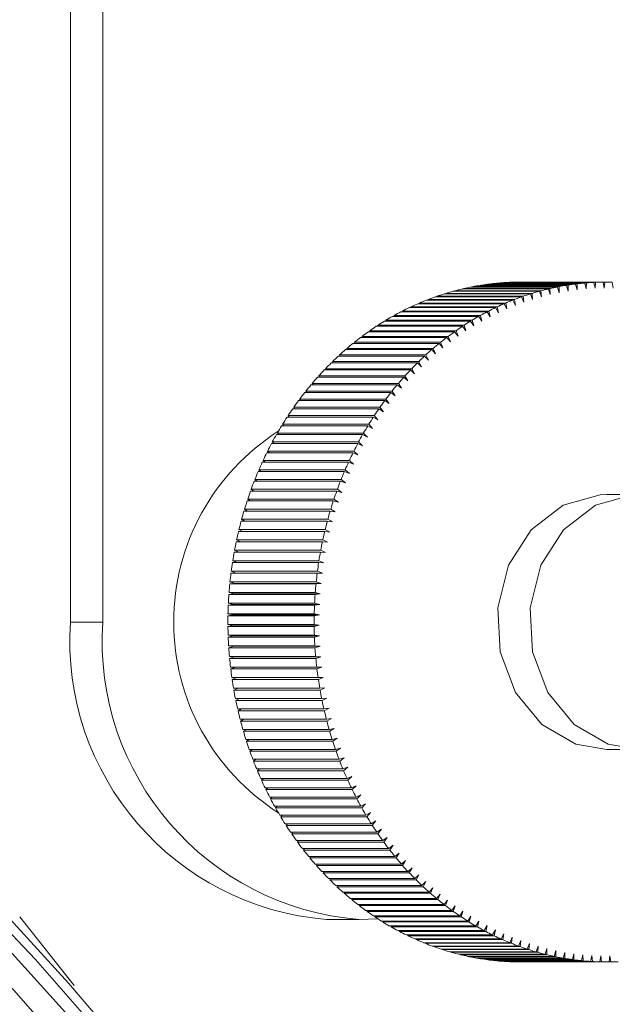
# Model space of a CAD drawing. Header units: millimetres. Extents: x -409 to 780, y -1099 to 54.
# Tile 30 of 35: x 719 to 733, y -990 to -967. Entities that reach past the tile are written whole.
import ezdxf

# ---------------------------------------------------------------- set-up
doc = ezdxf.new("R2010")
doc.units = ezdxf.units.MM

msp = doc.modelspace()

# ---------------------------------------------------------------- linework, layer by layer
at = {"color": 7, "linetype": 'Continuous', "lineweight": 15}
for p, q in [((720.421, -980.681), (720.421, -964.681)), ((721.183, -964.681), (721.183, -980.681)), ((732.098, -972.758), (730.068, -972.758)), ((730.107, -972.752), (732.138, -972.752)), ((730.107, -972.758), (730.107, -972.752)), ((732.313, -972.727), (730.283, -972.727)), ((730.322, -972.722), (732.353, -972.722)), ((730.322, -972.727), (730.322, -972.722)), ((732.529, -972.704), (730.499, -972.704)), ((730.538, -972.701), (732.568, -972.701)), ((730.538, -972.704), (730.538, -972.701)), ((732.745, -972.689), (730.715, -972.689)), ((730.754, -972.687), (732.785, -972.687)), ((730.754, -972.689), (730.754, -972.687)), ((732.962, -972.682), (730.931, -972.682)), ((730.971, -972.681), (733.001, -972.681)), ((730.971, -972.682), (730.971, -972.681)), ((732.098, -972.758), (732.136, -972.894)), ((732.136, -972.894), (732.138, -972.752)), ((732.313, -972.727), (732.347, -972.864)), ((732.347, -972.864), (732.353, -972.722)), ((732.529, -972.704), (732.559, -972.842)), ((732.559, -972.842), (732.568, -972.701)), ((732.745, -972.689), (732.771, -972.828)), ((732.771, -972.828), (732.785, -972.687)), ((732.962, -972.682), (732.984, -972.822)), ((732.984, -972.822), (733.001, -972.681)), ((733.178, -972.683), (733.197, -972.824)), ((729.05, -973.015), (731.08, -973.015)), ((729.051, -973.029), (729.05, -973.015)), ((731.25, -972.959), (729.22, -972.959)), ((729.258, -972.947), (731.289, -972.947)), ((729.259, -972.959), (729.258, -972.947)), ((731.46, -972.897), (729.43, -972.897)), ((729.468, -972.887), (731.499, -972.887)), ((729.469, -972.897), (729.468, -972.887)), ((731.672, -972.843), (729.641, -972.843)), ((729.68, -972.834), (731.71, -972.834)), ((729.68, -972.843), (729.68, -972.834)), ((731.884, -972.797), (729.854, -972.797)), ((729.893, -972.789), (731.923, -972.789)), ((729.893, -972.797), (729.893, -972.789)), ((731.097, -973.156), (731.08, -973.015)), ((731.25, -972.959), (731.302, -973.088)), ((731.302, -973.088), (731.289, -972.947)), ((731.46, -972.897), (731.508, -973.028)), ((731.508, -973.028), (731.499, -972.887)), ((731.672, -972.843), (731.716, -972.976)), ((731.716, -972.976), (731.71, -972.834)), ((731.884, -972.797), (731.925, -972.931)), ((731.925, -972.931), (731.923, -972.789)), ((730.632, -973.19), (728.602, -973.19)), ((728.639, -973.174), (730.669, -973.174)), ((728.642, -973.19), (728.639, -973.174)), ((730.836, -973.106), (728.806, -973.106)), ((728.843, -973.091), (730.874, -973.091)), ((728.845, -973.106), (728.843, -973.091)), ((731.042, -973.029), (729.012, -973.029)), ((730.632, -973.19), (730.694, -973.313)), ((730.694, -973.313), (730.669, -973.174)), ((730.836, -973.106), (730.895, -973.231)), ((730.895, -973.231), (730.874, -973.091)), ((731.042, -973.029), (731.097, -973.156)), ((728.041, -973.468), (730.071, -973.468)), ((728.046, -973.488), (728.041, -973.468)), ((730.232, -973.381), (728.201, -973.381)), ((728.237, -973.362), (730.268, -973.362)), ((728.242, -973.381), (728.237, -973.362)), ((730.431, -973.282), (728.4, -973.282)), ((728.437, -973.265), (730.467, -973.265)), ((728.441, -973.282), (728.437, -973.265)), ((730.107, -973.603), (730.071, -973.468)), ((730.232, -973.381), (730.3, -973.499)), ((730.3, -973.499), (730.268, -973.362)), ((730.431, -973.282), (730.496, -973.403)), ((730.496, -973.403), (730.467, -973.265)), ((727.656, -973.699), (729.687, -973.699)), ((727.664, -973.721), (727.656, -973.699)), ((729.842, -973.601), (727.812, -973.601)), ((727.847, -973.58), (729.877, -973.58)), ((727.853, -973.601), (727.847, -973.58)), ((730.035, -973.488), (728.005, -973.488)), ((729.73, -973.832), (729.687, -973.699)), ((729.842, -973.601), (729.917, -973.714)), ((729.917, -973.714), (729.877, -973.58)), ((730.035, -973.488), (730.107, -973.603)), ((729.466, -973.849), (727.435, -973.849)), ((727.469, -973.825), (729.499, -973.825)), ((727.478, -973.849), (727.469, -973.825)), ((729.652, -973.721), (727.622, -973.721)), ((729.466, -973.849), (729.546, -973.956)), ((729.546, -973.956), (729.499, -973.825)), ((729.652, -973.721), (729.73, -973.832)), ((729.103, -974.124), (727.073, -974.124)), ((727.105, -974.097), (729.135, -974.097)), ((727.116, -974.124), (727.105, -974.097)), ((729.282, -973.983), (727.252, -973.983)), ((727.285, -973.958), (729.316, -973.958)), ((727.295, -973.983), (727.285, -973.958)), ((729.103, -974.124), (729.189, -974.225)), ((729.189, -974.225), (729.135, -974.097)), ((729.282, -973.983), (729.366, -974.087)), ((729.366, -974.087), (729.316, -973.958)), ((726.757, -974.396), (728.787, -974.396)), ((726.771, -974.424), (726.757, -974.396)), ((728.927, -974.271), (726.897, -974.271)), ((726.929, -974.243), (728.959, -974.243)), ((726.941, -974.271), (726.929, -974.243)), ((728.848, -974.519), (728.787, -974.396)), ((728.927, -974.271), (729.017, -974.369)), ((729.017, -974.369), (728.959, -974.243)), ((728.589, -974.584), (726.558, -974.584)), ((726.589, -974.554), (728.619, -974.554)), ((726.604, -974.584), (726.589, -974.554)), ((728.756, -974.424), (726.726, -974.424)), ((728.589, -974.584), (728.683, -974.675)), ((728.683, -974.675), (728.619, -974.554)), ((728.756, -974.424), (728.848, -974.519)), ((728.426, -974.75), (726.396, -974.75)), ((726.425, -974.719), (728.455, -974.719)), ((726.442, -974.75), (726.425, -974.719)), ((728.426, -974.75), (728.523, -974.838)), ((728.523, -974.838), (728.455, -974.719)), ((728.114, -975.098), (726.084, -975.098)), ((726.112, -975.066), (728.142, -975.066)), ((726.133, -975.098), (726.112, -975.066)), ((728.268, -974.921), (726.237, -974.921)), ((726.266, -974.889), (728.296, -974.889)), ((726.285, -974.921), (726.266, -974.889)), ((728.114, -975.098), (728.215, -975.179)), ((728.215, -975.179), (728.142, -975.066)), ((728.268, -974.921), (728.367, -975.006)), ((728.367, -975.006), (728.296, -974.889)), ((727.966, -975.281), (725.935, -975.281)), ((725.962, -975.247), (727.992, -975.247)), ((725.985, -975.281), (725.962, -975.247)), ((727.966, -975.281), (728.069, -975.358)), ((728.069, -975.358), (727.992, -975.247)), ((727.822, -975.469), (725.792, -975.469)), ((725.817, -975.434), (727.848, -975.434)), ((725.843, -975.469), (725.817, -975.434)), ((727.822, -975.469), (727.927, -975.542)), ((727.927, -975.542), (727.848, -975.434)), ((727.683, -975.662), (725.653, -975.662)), ((725.678, -975.627), (727.708, -975.627)), ((725.706, -975.662), (725.678, -975.627)), ((727.683, -975.662), (727.791, -975.732)), ((727.791, -975.732), (727.708, -975.627)), ((725.415, -976.026), (727.445, -976.026)), ((725.448, -976.064), (725.415, -976.026)), ((727.55, -975.861), (725.52, -975.861)), ((725.544, -975.824), (727.574, -975.824)), ((725.574, -975.861), (725.544, -975.824)), ((727.533, -976.125), (727.445, -976.026)), ((727.55, -975.861), (727.659, -975.926)), ((727.659, -975.926), (727.574, -975.824)), ((725.292, -976.233), (727.322, -976.233)), ((725.328, -976.271), (725.292, -976.233)), ((727.422, -976.064), (725.392, -976.064)), ((727.413, -976.328), (727.322, -976.233)), ((727.422, -976.064), (727.533, -976.125)), ((727.184, -976.483), (725.153, -976.483)), ((725.174, -976.444), (727.205, -976.444)), ((725.214, -976.483), (725.174, -976.444)), ((727.3, -976.271), (725.27, -976.271)), ((727.184, -976.483), (727.298, -976.536)), ((727.298, -976.536), (727.205, -976.444)), ((727.3, -976.271), (727.413, -976.328)), ((727.073, -976.699), (725.043, -976.699)), ((725.063, -976.659), (727.093, -976.659)), ((725.105, -976.699), (725.063, -976.659)), ((727.073, -976.699), (727.188, -976.748)), ((727.188, -976.748), (727.093, -976.659)), ((726.968, -976.919), (724.938, -976.919)), ((724.957, -976.878), (726.987, -976.878)), ((725.003, -976.919), (724.957, -976.878)), ((726.968, -976.919), (727.085, -976.963)), ((727.085, -976.963), (726.987, -976.878)), ((726.869, -977.142), (724.839, -977.142)), ((724.857, -977.101), (726.887, -977.101)), ((724.907, -977.142), (724.857, -977.101)), ((726.869, -977.142), (726.987, -977.183)), ((726.987, -977.183), (726.887, -977.101)), ((726.777, -977.369), (724.746, -977.369)), ((724.763, -977.328), (726.793, -977.328)), ((724.818, -977.369), (724.763, -977.328)), ((726.777, -977.369), (726.895, -977.406)), ((726.895, -977.406), (726.793, -977.328)), ((726.69, -977.6), (724.66, -977.6)), ((724.675, -977.557), (726.705, -977.557)), ((724.735, -977.6), (724.675, -977.557)), ((726.69, -977.6), (726.81, -977.632)), ((726.81, -977.632), (726.705, -977.557)), ((726.61, -977.833), (724.58, -977.833)), ((724.594, -977.79), (726.624, -977.79)), ((724.659, -977.833), (724.594, -977.79)), ((726.61, -977.833), (726.73, -977.861)), ((726.73, -977.861), (726.624, -977.79)), ((733.812, -977.681), (733.051, -977.681)), ((726.536, -978.069), (724.506, -978.069)), ((724.519, -978.026), (726.549, -978.026)), ((724.589, -978.069), (724.519, -978.026)), ((726.536, -978.069), (726.657, -978.092)), ((726.657, -978.092), (726.549, -978.026)), ((726.468, -978.308), (724.438, -978.308)), ((724.45, -978.264), (726.48, -978.264)), ((724.527, -978.308), (724.45, -978.264)), ((726.468, -978.308), (726.59, -978.327)), ((726.59, -978.327), (726.48, -978.264)), ((726.408, -978.549), (724.377, -978.549)), ((724.388, -978.505), (726.418, -978.505)), ((724.472, -978.549), (724.388, -978.505)), ((726.408, -978.549), (726.53, -978.564)), ((726.53, -978.564), (726.418, -978.505)), ((726.353, -978.793), (724.323, -978.793)), ((724.332, -978.748), (726.363, -978.748)), ((724.425, -978.793), (724.332, -978.748)), ((726.353, -978.793), (726.476, -978.802)), ((726.476, -978.802), (726.363, -978.748)), ((726.305, -979.038), (724.275, -979.038)), ((724.283, -978.993), (726.314, -978.993)), ((724.386, -979.038), (724.283, -978.993)), ((726.305, -979.038), (726.428, -979.043)), ((726.428, -979.043), (726.314, -978.993)), ((724.241, -979.239), (726.271, -979.239)), ((724.355, -979.284), (724.241, -979.239)), ((726.387, -979.285), (726.271, -979.239)), ((724.205, -979.487), (726.235, -979.487)), ((724.322, -979.529), (724.205, -979.487)), ((726.264, -979.284), (724.234, -979.284)), ((726.352, -979.529), (726.235, -979.487)), ((726.264, -979.284), (726.387, -979.285)), ((724.176, -979.736), (726.207, -979.736)), ((724.294, -979.774), (724.176, -979.736)), ((724.199, -979.533), (724.322, -979.529)), ((726.23, -979.533), (724.199, -979.533)), ((724.322, -979.529), (726.352, -979.529)), ((726.325, -979.774), (726.207, -979.736)), ((726.23, -979.533), (726.352, -979.529)), ((724.172, -979.782), (724.294, -979.774)), ((726.202, -979.782), (724.172, -979.782)), ((724.294, -979.774), (726.325, -979.774)), ((726.202, -979.782), (726.325, -979.774)), ((724.151, -980.032), (724.273, -980.019)), ((726.181, -980.032), (724.151, -980.032)), ((724.154, -979.986), (726.184, -979.986)), ((724.273, -980.019), (724.154, -979.986)), ((724.273, -980.019), (726.303, -980.019)), ((726.181, -980.032), (726.303, -980.019)), ((726.303, -980.019), (726.184, -979.986)), ((724.137, -980.283), (724.258, -980.266)), ((726.167, -980.283), (724.137, -980.283)), ((724.139, -980.237), (726.169, -980.237)), ((724.258, -980.266), (724.139, -980.237)), ((724.258, -980.266), (726.289, -980.266)), ((726.167, -980.283), (726.289, -980.266)), ((726.289, -980.266), (726.169, -980.237)), ((724.129, -980.534), (724.251, -980.512)), ((726.159, -980.534), (724.129, -980.534)), ((724.13, -980.488), (726.16, -980.488)), ((724.251, -980.512), (724.13, -980.488)), ((724.251, -980.512), (726.281, -980.512)), ((726.159, -980.534), (726.281, -980.512)), ((726.281, -980.512), (726.16, -980.488)), ((720.421, -980.681), (721.183, -980.681)), ((724.128, -980.739), (726.158, -980.739)), ((724.249, -980.759), (724.128, -980.739)), ((724.129, -980.785), (724.249, -980.759)), ((726.159, -980.785), (724.129, -980.785)), ((724.249, -980.759), (726.28, -980.759)), ((726.28, -980.759), (726.158, -980.739)), ((726.159, -980.785), (726.28, -980.759)), ((724.133, -980.991), (726.163, -980.991)), ((724.255, -981.006), (724.133, -980.991)), ((724.135, -981.036), (724.255, -981.006)), ((726.165, -981.036), (724.135, -981.036)), ((724.255, -981.006), (726.285, -981.006)), ((726.285, -981.006), (726.163, -980.991)), ((726.165, -981.036), (726.285, -981.006)), ((724.145, -981.242), (726.175, -981.242)), ((724.267, -981.253), (724.145, -981.242)), ((724.148, -981.287), (724.267, -981.253)), ((726.178, -981.287), (724.148, -981.287)), ((724.267, -981.253), (726.297, -981.253)), ((726.297, -981.253), (726.175, -981.242)), ((726.178, -981.287), (726.297, -981.253)), ((724.163, -981.492), (726.194, -981.492)), ((724.286, -981.499), (724.163, -981.492)), ((724.168, -981.538), (724.286, -981.499)), ((726.198, -981.538), (724.168, -981.538)), ((724.286, -981.499), (726.316, -981.499)), ((726.316, -981.499), (726.194, -981.492)), ((726.198, -981.538), (726.316, -981.499)), ((724.189, -981.742), (726.219, -981.742)), ((724.311, -981.744), (724.189, -981.742)), ((724.194, -981.787), (724.311, -981.744)), ((726.224, -981.787), (724.194, -981.787)), ((724.311, -981.744), (726.341, -981.744)), ((726.341, -981.744), (726.219, -981.742)), ((726.224, -981.787), (726.341, -981.744)), ((724.221, -981.99), (726.251, -981.99)), ((724.227, -982.035), (724.338, -981.99)), ((726.258, -982.035), (724.227, -982.035)), ((726.374, -981.988), (726.251, -981.99)), ((726.258, -982.035), (726.374, -981.988)), ((724.26, -982.237), (726.29, -982.237)), ((724.267, -982.282), (724.367, -982.237)), ((726.298, -982.282), (724.267, -982.282)), ((726.412, -982.231), (726.29, -982.237)), ((726.298, -982.282), (726.412, -982.231)), ((724.305, -982.483), (726.335, -982.483)), ((724.314, -982.528), (724.404, -982.483)), ((726.457, -982.472), (726.335, -982.483)), ((726.344, -982.528), (726.457, -982.472)), ((726.344, -982.528), (724.314, -982.528)), ((724.357, -982.727), (726.387, -982.727)), ((724.367, -982.771), (724.45, -982.727)), ((726.509, -982.711), (726.387, -982.727)), ((726.398, -982.771), (726.509, -982.711)), ((726.398, -982.771), (724.367, -982.771)), ((724.416, -982.969), (726.446, -982.969)), ((724.427, -983.013), (724.503, -982.969)), ((726.567, -982.949), (726.446, -982.969)), ((726.458, -983.013), (726.567, -982.949)), ((726.458, -983.013), (724.427, -983.013)), ((724.481, -983.209), (726.511, -983.209)), ((724.494, -983.252), (724.563, -983.209)), ((726.632, -983.184), (726.511, -983.209)), ((726.524, -983.252), (726.632, -983.184)), ((726.524, -983.252), (724.494, -983.252)), ((726.703, -983.417), (726.583, -983.446)), ((726.597, -983.489), (726.703, -983.417)), ((724.553, -983.446), (726.583, -983.446)), ((724.566, -983.489), (724.63, -983.446)), ((726.597, -983.489), (724.566, -983.489)), ((726.78, -983.647), (726.661, -983.68)), ((726.676, -983.723), (726.78, -983.647)), ((724.631, -983.68), (726.661, -983.68)), ((724.646, -983.723), (724.704, -983.68)), ((726.676, -983.723), (724.646, -983.723)), ((726.863, -983.874), (726.745, -983.912)), ((726.761, -983.954), (726.863, -983.874)), ((733.051, -983.681), (733.812, -983.681)), ((724.715, -983.912), (726.745, -983.912)), ((724.731, -983.954), (724.785, -983.912)), ((726.761, -983.954), (724.731, -983.954)), ((726.953, -984.098), (726.836, -984.14)), ((726.853, -984.181), (726.953, -984.098)), ((724.805, -984.14), (726.836, -984.14)), ((724.823, -984.181), (724.872, -984.14)), ((726.853, -984.181), (724.823, -984.181)), ((724.902, -984.365), (726.932, -984.365)), ((724.92, -984.406), (724.966, -984.365)), ((727.048, -984.319), (726.932, -984.365)), ((726.951, -984.406), (727.048, -984.319)), ((726.951, -984.406), (724.92, -984.406)), ((725.005, -984.586), (727.035, -984.586)), ((725.024, -984.626), (725.066, -984.586)), ((727.15, -984.536), (727.035, -984.586)), ((727.055, -984.626), (727.15, -984.536)), ((727.055, -984.626), (725.024, -984.626)), ((725.114, -984.803), (727.144, -984.803)), ((725.134, -984.843), (725.173, -984.803)), ((727.257, -984.749), (727.144, -984.803)), ((727.164, -984.843), (727.257, -984.749)), ((727.164, -984.843), (725.134, -984.843)), ((725.228, -985.017), (727.258, -985.017)), ((725.25, -985.055), (725.285, -985.017)), ((727.28, -985.055), (725.25, -985.055)), ((727.37, -984.958), (727.258, -985.017)), ((727.28, -985.055), (727.37, -984.958)), ((725.348, -985.226), (727.378, -985.226)), ((725.371, -985.264), (725.404, -985.226)), ((727.401, -985.264), (725.371, -985.264)), ((727.488, -985.163), (727.378, -985.226)), ((727.401, -985.264), (727.488, -985.163)), ((725.474, -985.43), (727.504, -985.43)), ((725.498, -985.467), (725.528, -985.43)), ((727.528, -985.467), (725.498, -985.467)), ((727.612, -985.364), (727.504, -985.43)), ((727.528, -985.467), (727.612, -985.364)), ((725.605, -985.63), (727.636, -985.63)), ((725.63, -985.666), (725.657, -985.63)), ((727.66, -985.666), (725.63, -985.666)), ((727.742, -985.56), (727.636, -985.63)), ((727.66, -985.666), (727.742, -985.56)), ((727.876, -985.751), (727.772, -985.825)), ((727.798, -985.86), (727.876, -985.751)), ((725.742, -985.825), (727.772, -985.825)), ((725.767, -985.86), (725.793, -985.825)), ((727.798, -985.86), (725.767, -985.86)), ((728.016, -985.937), (727.914, -986.015)), ((727.94, -986.049), (728.016, -985.937)), ((725.884, -986.015), (727.914, -986.015)), ((725.91, -986.049), (725.933, -986.015)), ((727.94, -986.049), (725.91, -986.049)), ((726.031, -986.2), (728.061, -986.2)), ((726.058, -986.233), (726.079, -986.2)), ((728.161, -986.118), (728.061, -986.2)), ((728.088, -986.233), (728.161, -986.118)), ((728.088, -986.233), (726.058, -986.233)), ((726.182, -986.379), (728.213, -986.379)), ((726.211, -986.411), (726.23, -986.379)), ((728.241, -986.411), (726.211, -986.411)), ((728.31, -986.294), (728.213, -986.379)), ((728.241, -986.411), (728.31, -986.294)), ((726.339, -986.553), (728.369, -986.553)), ((726.368, -986.584), (726.385, -986.553)), ((728.398, -986.584), (726.368, -986.584)), ((728.465, -986.464), (728.369, -986.553)), ((728.398, -986.584), (728.465, -986.464)), ((728.623, -986.628), (728.53, -986.72)), ((728.56, -986.75), (728.623, -986.628)), ((726.5, -986.72), (728.53, -986.72)), ((726.53, -986.75), (726.546, -986.72)), ((728.56, -986.75), (726.53, -986.75)), ((726.666, -986.882), (728.696, -986.882)), ((726.697, -986.911), (726.71, -986.882)), ((728.727, -986.911), (726.697, -986.911)), ((728.787, -986.787), (728.696, -986.882)), ((728.727, -986.911), (728.787, -986.787)), ((726.836, -987.038), (728.866, -987.038)), ((726.867, -987.066), (726.88, -987.038)), ((728.898, -987.066), (726.867, -987.066)), ((728.954, -986.939), (728.866, -987.038)), ((728.898, -987.066), (728.954, -986.939)), ((729.125, -987.085), (729.04, -987.187)), ((729.072, -987.214), (729.125, -987.085)), ((727.01, -987.187), (729.04, -987.187)), ((727.042, -987.214), (727.053, -987.187)), ((729.072, -987.214), (727.042, -987.214)), ((727.188, -987.33), (729.218, -987.33)), ((727.221, -987.356), (727.231, -987.33)), ((729.251, -987.356), (727.221, -987.356)), ((729.301, -987.225), (729.218, -987.33)), ((729.251, -987.356), (729.301, -987.225)), ((729.48, -987.359), (729.4, -987.467)), ((729.434, -987.491), (729.48, -987.359)), ((727.37, -987.467), (729.4, -987.467)), ((727.403, -987.491), (727.412, -987.467)), ((729.434, -987.491), (727.403, -987.491)), ((727.555, -987.597), (729.586, -987.597)), ((727.59, -987.62), (727.597, -987.597)), ((729.662, -987.486), (729.586, -987.597)), ((729.62, -987.62), (729.662, -987.486)), ((729.848, -987.606), (729.774, -987.72)), ((729.809, -987.741), (729.848, -987.606)), ((726.453, -987.681), (727.214, -987.681)), ((727.214, -987.681), (727.655, -987.663)), ((729.62, -987.62), (727.59, -987.62)), ((727.744, -987.72), (729.774, -987.72)), ((727.779, -987.741), (727.785, -987.72)), ((729.809, -987.741), (727.779, -987.741)), ((727.936, -987.835), (729.967, -987.835)), ((727.972, -987.856), (727.977, -987.835)), ((730.037, -987.719), (729.967, -987.835)), ((730.002, -987.856), (730.037, -987.719)), ((730.229, -987.826), (730.162, -987.944)), ((730.198, -987.964), (730.229, -987.826)), ((730.002, -987.856), (727.972, -987.856)), ((728.131, -987.944), (730.162, -987.944)), ((728.167, -987.964), (728.172, -987.944)), ((730.198, -987.964), (728.167, -987.964)), ((728.329, -988.046), (730.36, -988.046)), ((728.366, -988.064), (728.369, -988.046)), ((730.396, -988.064), (728.366, -988.064)), ((730.424, -987.925), (730.36, -988.046)), ((730.396, -988.064), (730.424, -987.925)), ((730.621, -988.017), (730.56, -988.141)), ((730.597, -988.157), (730.621, -988.017)), ((728.53, -988.141), (730.56, -988.141)), ((728.567, -988.157), (728.57, -988.141)), ((730.597, -988.157), (728.567, -988.157)), ((728.733, -988.228), (730.763, -988.228)), ((728.77, -988.243), (728.773, -988.228)), ((730.801, -988.243), (728.77, -988.243)), ((728.939, -988.307), (730.969, -988.307)), ((728.976, -988.321), (728.978, -988.307)), ((730.821, -988.102), (730.763, -988.228)), ((730.801, -988.243), (730.821, -988.102)), ((731.023, -988.18), (730.969, -988.307)), ((731.007, -988.321), (731.023, -988.18)), ((731.226, -988.25), (731.176, -988.38)), ((731.214, -988.392), (731.226, -988.25)), ((731.007, -988.321), (728.976, -988.321)), ((729.146, -988.38), (731.176, -988.38)), ((729.184, -988.392), (729.185, -988.38)), ((731.214, -988.392), (729.184, -988.392)), ((729.355, -988.444), (731.385, -988.444)), ((729.394, -988.455), (729.394, -988.444)), ((731.424, -988.455), (729.394, -988.455)), ((729.566, -988.501), (731.596, -988.501)), ((729.605, -988.511), (729.605, -988.501)), ((731.635, -988.511), (729.605, -988.511)), ((731.432, -988.313), (731.385, -988.444)), ((731.424, -988.455), (731.432, -988.313)), ((731.64, -988.368), (731.596, -988.501)), ((731.635, -988.511), (731.64, -988.368)), ((731.848, -988.416), (731.809, -988.55)), ((731.848, -988.558), (731.848, -988.416)), ((732.058, -988.456), (732.022, -988.592)), ((732.061, -988.598), (732.058, -988.456)), ((732.269, -988.488), (732.237, -988.625)), ((732.276, -988.631), (732.269, -988.488)), ((732.481, -988.513), (732.452, -988.651)), ((732.492, -988.655), (732.481, -988.513)), ((732.693, -988.53), (732.668, -988.669)), ((732.708, -988.671), (732.693, -988.53)), ((732.906, -988.539), (732.885, -988.679)), ((732.924, -988.68), (732.906, -988.539)), ((733.118, -988.54), (733.101, -988.681)), ((733.141, -988.681), (733.118, -988.54)), ((729.778, -988.55), (731.809, -988.55)), ((729.817, -988.558), (729.817, -988.55)), ((731.848, -988.558), (729.817, -988.558)), ((729.992, -988.592), (732.022, -988.592)), ((730.031, -988.598), (730.031, -988.592)), ((732.061, -988.598), (730.031, -988.598)), ((730.207, -988.625), (732.237, -988.625)), ((730.246, -988.631), (730.246, -988.625)), ((732.276, -988.631), (730.246, -988.631)), ((730.422, -988.651), (732.452, -988.651)), ((730.461, -988.655), (730.461, -988.651)), ((732.492, -988.655), (730.461, -988.655)), ((730.638, -988.669), (732.668, -988.669)), ((730.678, -988.671), (730.677, -988.669)), ((732.708, -988.671), (730.678, -988.671)), ((730.854, -988.679), (732.885, -988.679)), ((730.894, -988.68), (730.894, -988.679)), ((732.924, -988.68), (730.894, -988.68)), ((731.071, -988.681), (733.101, -988.681)), ((733.141, -988.681), (733.101, -988.681))]:
    msp.add_line(p, q, dxfattribs=at)
at = {"color": 8, "linetype": 'Continuous', "lineweight": 15}
msp.add_line((719.226, -987.619), (720.509, -989.233), dxfattribs=at)
at = {"color": 8, "linetype": 'Continuous', "lineweight": 15, "flags": 128}
for points in [[(686.303, -969.471), (686.429, -969.465), (688.156, -969.528), (690.079, -969.842), (692.175, -970.405), (694.422, -971.209), (696.793, -972.245), (699.263, -973.502), (701.802, -974.965), (704.382, -976.618), (706.974, -978.443), (709.549, -980.417), (712.077, -982.52), (714.529, -984.727), (716.879, -987.013), (719.099, -989.353), (721.164, -991.719)], [(733.813, -983.681), (733.081, -983.559), (732.277, -983.095), (731.659, -982.34), (731.3, -981.385), (731.244, -980.345), (731.498, -979.346), (732.031, -978.508), (732.779, -977.931), (733.652, -977.687), (733.813, -977.681)], [(730.131, -1007.602), (730.099, -1007.247), (729.781, -1005.505), (729.192, -1003.603), (728.337, -1001.562), (727.228, -999.404), (725.875, -997.154), (724.295, -994.838), (722.506, -992.482), (720.528, -990.112), (718.382, -987.756)]]:
    msp.add_lwpolyline(points, dxfattribs=at)
at = {"color": 7, "linetype": 'Continuous', "lineweight": 15, "flags": 128}
for points in [[(721.429, -990.409), (720.377, -989.178), (718.265, -986.871), (716.036, -984.631), (713.707, -982.474), (711.296, -980.412), (708.822, -978.464), (706.301, -976.644), (703.748, -974.966), (701.175, -973.446), (698.589, -972.096), (695.988, -970.933), (693.362, -969.976), (691.55, -969.489)], [(733.051, -977.681), (732.89, -977.687), (732.018, -977.931), (731.27, -978.508), (730.737, -979.346), (730.483, -980.345), (730.538, -981.385), (730.897, -982.34), (731.516, -983.095), (732.32, -983.559), (733.051, -983.681)], [(717.351, -986.259), (719.597, -988.622), (721.684, -991.012), (723.589, -993.403), (725.288, -995.765), (726.761, -998.072), (727.992, -1000.296), (728.965, -1002.411), (729.67, -1004.393), (730.098, -1006.217), (730.244, -1007.864), (730.107, -1009.313), (730.051, -1009.556)]]:
    msp.add_lwpolyline(points, dxfattribs=at)
at = {"color": 7, "linetype": 'Continuous', "lineweight": 15}
for centre, radius, start, end in [((731.029, -978.69), 6.01, 99.2013, 100.8954), ((731.025, -978.665), 5.983, 97.123, 98.822), ((731.022, -978.644), 5.963, 95.0399, 96.7427), ((731.021, -978.63), 5.949, 92.9533, 94.6588), ((731.021, -978.622), 5.941, 90.8647, 92.5718), ((733.059, -978.69), 6.01, 99.2013, 100.8954), ((733.055, -978.665), 5.983, 97.123, 98.822), ((733.053, -978.644), 5.963, 95.0399, 96.7427), ((733.052, -978.63), 5.949, 92.9533, 94.6588), ((733.051, -978.622), 5.941, 90.8647, 92.5718), ((733.051, -978.62), 5.939, 88.7755, 90.483), ((731.07, -978.847), 6.172, 107.4404, 109.1046), ((731.055, -978.801), 6.123, 105.3942, 107.0673), ((731.044, -978.759), 6.079, 103.3382, 105.0193), ((731.035, -978.722), 6.042, 101.2735, 102.9615), ((733.1, -978.847), 6.172, 107.4404, 109.1046), ((733.086, -978.801), 6.123, 105.3942, 107.0673), ((733.074, -978.759), 6.079, 103.3382, 105.0193), ((733.066, -978.722), 6.042, 101.2735, 102.9615), ((731.135, -979.014), 6.351, 113.5091, 115.1419), ((731.11, -978.954), 6.286, 111.4988, 113.1428), ((731.088, -978.899), 6.226, 109.4756, 111.1301), ((733.165, -979.014), 6.351, 113.5091, 115.1419), ((733.14, -978.954), 6.286, 111.4988, 113.1428), ((733.118, -978.899), 6.226, 109.4756, 111.1301), ((731.199, -979.143), 6.495, 117.4876, 119.0963), ((731.165, -979.077), 6.42, 115.5056, 117.1266), ((733.229, -979.143), 6.495, 117.4876, 119.0963), ((733.195, -979.077), 6.42, 115.5056, 117.1266), ((731.28, -979.282), 6.656, 121.4055, 122.9881), ((731.237, -979.211), 6.573, 119.4544, 121.0503), ((733.31, -979.282), 6.656, 121.4055, 122.9881), ((733.268, -979.211), 6.573, 119.4544, 121.0503), ((731.379, -979.428), 6.832, 125.2585, 126.8138), ((731.327, -979.354), 6.742, 123.3403, 124.9094), ((733.409, -979.428), 6.832, 125.2585, 126.8138), ((733.358, -979.354), 6.742, 123.3403, 124.9094), ((731.495, -979.577), 7.021, 129.044, 130.5712), ((731.435, -979.502), 6.925, 127.1598, 128.7011), ((733.526, -979.577), 7.021, 129.044, 130.5712), ((733.465, -979.502), 6.925, 127.1598, 128.7011), ((731.56, -979.651), 7.12, 130.9109, 132.424), ((733.59, -979.651), 7.12, 130.9109, 132.424), ((731.7, -979.799), 7.323, 134.593, 136.078), ((731.628, -979.725), 7.22, 132.7606, 134.2596), ((733.73, -979.799), 7.323, 134.593, 136.078), ((733.658, -979.725), 7.22, 132.7606, 134.2596), ((731.774, -979.87), 7.427, 136.4083, 137.8794), ((733.805, -979.87), 7.427, 136.4083, 137.8794), ((731.933, -980.008), 7.637, 139.9883, 141.4322), ((731.852, -979.94), 7.531, 138.2066, 139.664), ((733.963, -980.008), 7.637, 139.9883, 141.4322), ((733.883, -979.94), 7.531, 138.2066, 139.664), ((732.016, -980.074), 7.742, 141.7535, 143.1843), ((734.046, -980.074), 7.742, 141.7535, 143.1843), ((732.1, -980.137), 7.847, 143.5027, 144.9207), ((734.13, -980.137), 7.847, 143.5027, 144.9207), ((732.186, -980.196), 7.952, 145.2362, 146.6417), ((734.216, -980.196), 7.952, 145.2362, 146.6417), ((732.272, -980.253), 8.055, 146.9545, 148.348), ((734.302, -980.253), 8.055, 146.9545, 148.348), ((728.172, -980.681), 5.32, 122.4827, 237.5173), ((732.359, -980.306), 8.157, 148.6582, 150.0401), ((734.389, -980.306), 8.157, 148.6582, 150.0401), ((732.531, -980.402), 8.354, 152.0235, 153.3836), ((732.445, -980.356), 8.257, 150.3476, 151.7184), ((734.561, -980.402), 8.354, 152.0235, 153.3836), ((734.476, -980.356), 8.257, 150.3476, 151.7184), ((732.616, -980.444), 8.448, 153.6864, 155.0364), ((734.646, -980.444), 8.448, 153.6864, 155.0364), ((732.698, -980.482), 8.539, 155.337, 156.6773), ((734.729, -980.482), 8.539, 155.337, 156.6773), ((732.779, -980.516), 8.627, 156.9758, 158.307), ((734.809, -980.516), 8.627, 156.9758, 158.307), ((732.856, -980.547), 8.71, 158.6036, 159.9263), ((734.887, -980.547), 8.71, 158.6036, 159.9263), ((732.931, -980.574), 8.789, 160.221, 161.5358), ((734.961, -980.574), 8.789, 160.221, 161.5358), ((733.001, -980.597), 8.864, 161.8287, 163.1362), ((735.031, -980.597), 8.864, 161.8287, 163.1362), ((733.067, -980.617), 8.933, 163.4276, 164.7283), ((735.098, -980.617), 8.933, 163.4276, 164.7283), ((733.129, -980.634), 8.996, 165.0182, 166.3128), ((735.159, -980.634), 8.996, 165.0182, 166.3128), ((733.185, -980.647), 9.054, 166.6014, 167.8905), ((735.215, -980.647), 9.054, 166.6014, 167.8905), ((733.236, -980.658), 9.106, 168.178, 169.4621), ((735.266, -980.658), 9.106, 168.178, 169.4621), ((733.281, -980.666), 9.152, 169.7485, 171.0284), ((735.311, -980.666), 9.152, 169.7485, 171.0284), ((733.319, -980.672), 9.191, 171.314, 172.5902), ((735.35, -980.672), 9.191, 171.314, 172.5902), ((733.352, -980.677), 9.223, 172.875, 174.1482), ((735.382, -980.677), 9.223, 172.875, 174.1482), ((733.377, -980.679), 9.249, 174.4325, 175.7033), ((735.408, -980.679), 9.249, 174.4325, 175.7033), ((733.396, -980.681), 9.268, 175.9871, 177.2562), ((735.426, -980.681), 9.268, 175.9871, 177.2562), ((733.408, -980.681), 9.28, 177.5397, 178.8077), ((735.438, -980.681), 9.28, 177.5397, 178.8077), ((733.413, -980.681), 9.285, 179.091, 180.3586), ((735.443, -980.681), 9.285, 179.091, 180.3586), ((726.976, -981.132), 6.57, 176.0651, 265.4318), ((727.737, -981.132), 6.57, 176.0651, 265.4318), ((733.41, -980.681), 9.282, 180.6418, 181.9096), ((735.441, -980.681), 9.282, 180.6418, 181.9096), ((733.401, -980.682), 9.273, 182.193, 183.4617), ((735.431, -980.682), 9.273, 182.193, 183.4617), ((733.385, -980.683), 9.257, 183.7453, 185.0155), ((735.415, -980.683), 9.257, 183.7453, 185.0155), ((733.362, -980.685), 9.233, 185.2996, 186.5718), ((735.392, -980.685), 9.233, 185.2996, 186.5718), ((733.332, -980.688), 9.203, 186.8565, 188.1315), ((735.362, -980.688), 9.203, 186.8565, 188.1315), ((733.295, -980.694), 9.166, 188.4168, 189.6953), ((735.325, -980.694), 9.166, 188.4168, 189.6953), ((733.252, -980.701), 9.123, 189.9814, 191.264), ((735.283, -980.701), 9.123, 189.9814, 191.264), ((733.204, -980.711), 9.073, 191.5511, 192.8383), ((735.234, -980.711), 9.073, 191.5511, 192.8383), ((733.149, -980.723), 9.017, 193.1265, 194.419), ((735.18, -980.723), 9.017, 193.1265, 194.419), ((733.09, -980.739), 8.956, 194.7085, 196.007), ((735.12, -980.739), 8.956, 194.7085, 196.007), ((733.025, -980.758), 8.889, 196.2978, 197.6028), ((735.055, -980.758), 8.889, 196.2978, 197.6028), ((732.956, -980.78), 8.816, 197.8952, 199.2073), ((734.986, -980.78), 8.816, 197.8952, 199.2073), ((732.883, -980.805), 8.739, 199.5014, 200.8212), ((734.913, -980.805), 8.739, 199.5014, 200.8212), ((732.807, -980.835), 8.657, 201.1171, 202.4453), ((734.837, -980.835), 8.657, 201.1171, 202.4453), ((732.727, -980.868), 8.571, 202.743, 204.0801), ((734.757, -980.868), 8.571, 202.743, 204.0801), ((732.645, -980.905), 8.481, 204.3799, 205.7264), ((734.676, -980.905), 8.481, 204.3799, 205.7264), ((732.561, -980.945), 8.388, 206.0284, 207.3848), ((734.592, -980.945), 8.388, 206.0284, 207.3848), ((732.476, -980.99), 8.291, 207.6891, 209.056), ((732.39, -981.038), 8.192, 209.3627, 210.7406), ((734.506, -980.99), 8.291, 207.6891, 209.056), ((734.42, -981.038), 8.192, 209.3627, 210.7406), ((732.303, -981.09), 8.091, 211.0498, 212.4392), ((734.333, -981.09), 8.091, 211.0498, 212.4392), ((732.216, -981.146), 7.989, 212.751, 214.1522), ((734.246, -981.146), 7.989, 212.751, 214.1522), ((732.13, -981.204), 7.884, 214.4668, 215.8803), ((734.16, -981.204), 7.884, 214.4668, 215.8803), ((732.045, -981.266), 7.779, 216.1976, 217.6239), ((734.076, -981.266), 7.779, 216.1976, 217.6239), ((731.962, -981.331), 7.674, 217.9441, 219.3834), ((733.992, -981.331), 7.674, 217.9441, 219.3834), ((731.881, -981.398), 7.569, 219.7065, 221.1591), ((731.802, -981.467), 7.464, 221.4853, 222.9515), ((733.911, -981.398), 7.569, 219.7065, 221.1591), ((733.832, -981.467), 7.464, 221.4853, 222.9515), ((731.726, -981.538), 7.359, 223.2807, 224.7607), ((733.756, -981.538), 7.359, 223.2807, 224.7607), ((731.653, -981.611), 7.256, 225.0931, 226.5871), ((731.583, -981.685), 7.155, 226.9226, 228.4306), ((733.683, -981.611), 7.256, 225.0931, 226.5871), ((733.614, -981.685), 7.155, 226.9226, 228.4306), ((731.518, -981.759), 7.056, 228.7692, 230.2914), ((733.548, -981.759), 7.056, 228.7692, 230.2914), ((731.456, -981.834), 6.959, 230.6332, 232.1695), ((731.399, -981.909), 6.865, 232.5144, 234.0647), ((733.486, -981.834), 6.959, 230.6332, 232.1695), ((733.429, -981.909), 6.865, 232.5144, 234.0647), ((731.345, -981.982), 6.774, 234.4128, 235.9769), ((733.376, -981.982), 6.774, 234.4128, 235.9769), ((731.296, -982.055), 6.686, 236.3281, 237.9059), ((731.252, -982.127), 6.602, 238.2601, 239.8513), ((733.327, -982.055), 6.686, 236.3281, 237.9059), ((733.282, -982.127), 6.602, 238.2601, 239.8513), ((731.212, -982.196), 6.522, 240.2084, 241.8125), ((731.177, -982.263), 6.446, 242.1725, 243.7892), ((731.145, -982.327), 6.375, 244.152, 245.7807), ((733.242, -982.196), 6.522, 240.2084, 241.8125), ((733.207, -982.263), 6.446, 242.1725, 243.7892), ((733.176, -982.327), 6.375, 244.152, 245.7807), ((731.118, -982.387), 6.309, 246.1461, 247.7862), ((731.095, -982.444), 6.247, 248.1541, 249.8049), ((733.148, -982.387), 6.309, 246.1461, 247.7862), ((733.125, -982.444), 6.247, 248.1541, 249.8049), ((731.076, -982.497), 6.191, 250.1751, 251.836), ((731.06, -982.546), 6.14, 252.2083, 253.8784), ((731.048, -982.59), 6.094, 254.2527, 255.931), ((731.038, -982.628), 6.054, 256.3071, 257.9928), ((733.106, -982.497), 6.191, 250.1751, 251.836), ((733.09, -982.546), 6.14, 252.2083, 253.8784), ((733.078, -982.59), 6.094, 254.2527, 255.931), ((733.068, -982.628), 6.054, 256.3071, 257.9928), ((731.031, -982.662), 6.02, 258.3704, 260.0625), ((731.026, -982.689), 5.992, 260.4414, 262.1388), ((731.023, -982.712), 5.97, 262.5187, 264.2203), ((731.022, -982.728), 5.954, 264.6011, 266.3058), ((731.021, -982.738), 5.943, 266.6872, 268.3939), ((731.021, -982.742), 5.939, 268.7755, 270.483), ((733.061, -982.662), 6.02, 258.3704, 260.0625), ((733.056, -982.689), 5.992, 260.4414, 262.1388), ((733.053, -982.712), 5.97, 262.5187, 264.2203), ((733.052, -982.728), 5.954, 264.6011, 266.3058), ((733.051, -982.738), 5.943, 266.6872, 268.3939), ((733.051, -982.742), 5.939, 268.7755, 270.483), ((733.051, -982.74), 5.941, 270.8647, 272.5718)]:
    msp.add_arc(centre, radius, start, end, dxfattribs=at)

doc.saveas('drawing.dxf')
